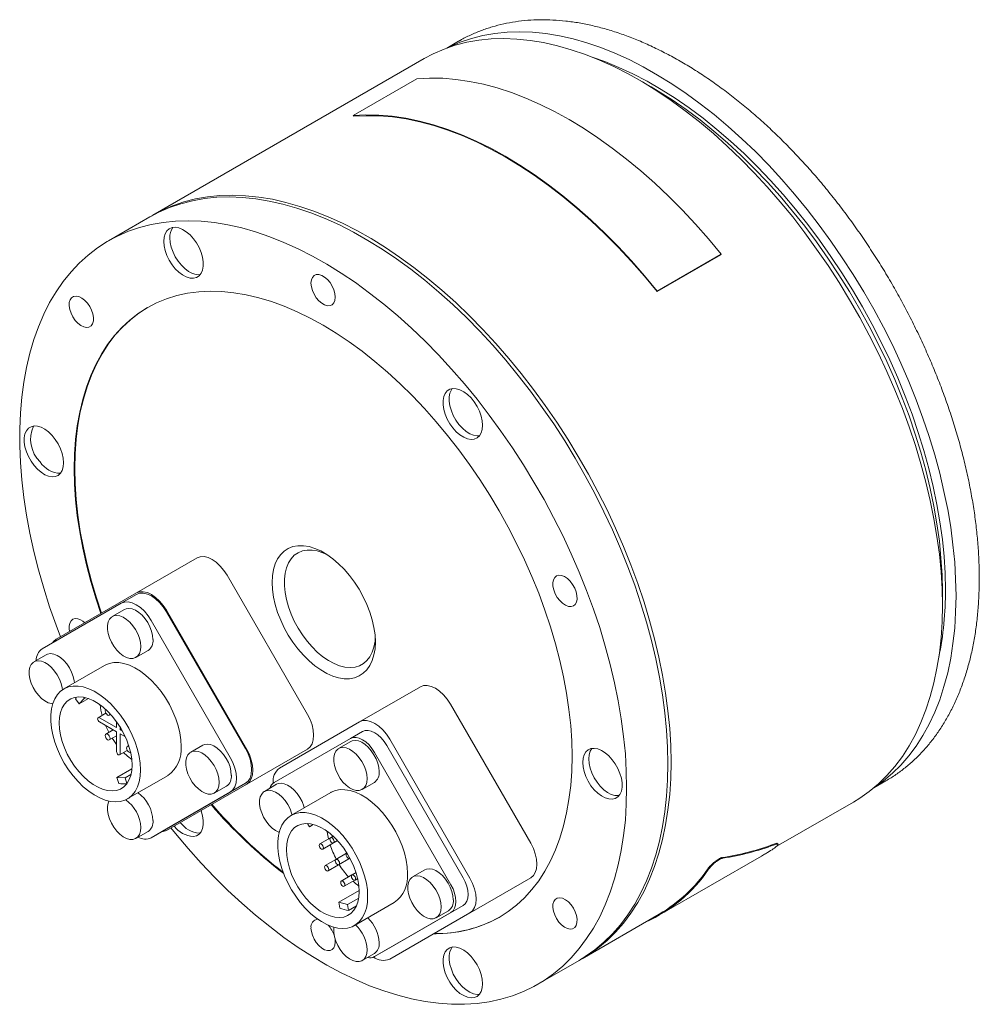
# Model space of a CAD drawing. Header units: millimetres. Extents: x 28 to 566, y 30 to 425.
# Tile 3 of 3: x 331 to 442, y 310 to 425. Entities that reach past the tile are written whole.
import ezdxf

# ---------------------------------------------------------------- set-up
doc = ezdxf.new("R2010")
doc.units = ezdxf.units.MM
doc.header["$LTSCALE"] = 1.5

msp = doc.modelspace()

# ---------------------------------------------------------------- linework, layer by layer
at = {"color": 7, "linetype": 'Continuous', "lineweight": 15}
for p, q in [((381.8, 422.42), (380.41, 421.62)), ((381.86, 422.46), (381.8, 422.42)), ((377.79, 420.4), (346.18, 402.15)), ((376.94, 418.05), (369.52, 413.77)), ((404.21, 417.1), (402.79, 417.92)), ((369.55, 413.68), (369.52, 413.77)), ((345.83, 401.95), (341.02, 399.17)), ((404.91, 393.27), (412.33, 397.55)), ((404.94, 393.32), (412.37, 397.6)), ((412.33, 397.55), (412.37, 397.6)), ((404.91, 393.27), (404.94, 393.32)), ((344.27, 358.15), (351.34, 362.23)), ((364.19, 344.01), (354.84, 360.21)), ((344.27, 358.15), (334.92, 352.75)), ((342.5, 356.95), (344.27, 357.97)), ((438.14, 356.68), (438.14, 358.32)), ((342.5, 356.95), (333.3, 351.64)), ((342.88, 356.22), (341.46, 355.41)), ((357.12, 339.93), (347.77, 356.13)), ((356.97, 340.02), (347.77, 355.95)), ((355.2, 339), (346, 354.93)), ((344.21, 350.64), (345.63, 351.46)), ((333.75, 350.95), (332.33, 350.13)), ((340.55, 349.71), (335.81, 346.97)), ((370.27, 343.14), (377.34, 347.22)), ((337.17, 345.83), (337.61, 345.23)), ((337.61, 345.23), (338.22, 345.88)), ((337.61, 345.23), (338.68, 345.85)), ((338.22, 345.88), (338.14, 345.99)), ((338.22, 345.88), (338.34, 345.95)), ((340.71, 344.14), (339.81, 343.62)), ((390.19, 329), (380.84, 345.2)), ((341.95, 342.46), (339.96, 343.61)), ((339.96, 343.12), (341.95, 341.97)), ((341.11, 343.91), (341.27, 344)), ((341.95, 343.16), (341.95, 342.46)), ((370.27, 343.14), (360.92, 337.74)), ((341.55, 342.2), (340.71, 341.72)), ((341.95, 341.97), (341.95, 339.68)), ((342.38, 342.22), (342.38, 342.52)), ((342.38, 342.22), (342.51, 342.3)), ((342.64, 342.06), (342.38, 342.22)), ((369.2, 341.2), (370.62, 342.01)), ((341.11, 341.03), (341.95, 341.51)), ((342.38, 341.73), (342.98, 341.38)), ((342.38, 339.43), (342.38, 341.73)), ((369.2, 341.2), (360.3, 336.06)), ((369.23, 340.84), (367.81, 340.02)), ((383.12, 324.92), (373.77, 341.12)), ((342.31, 339.29), (343.21, 339.81)), ((343.37, 340.37), (343.21, 340.28)), ((352.01, 340.41), (350.59, 339.59)), ((354.84, 334.57), (364.19, 339.97)), ((380.9, 324.16), (372, 339.58)), ((382.32, 324.98), (373.42, 340.4)), ((342, 336.65), (343.74, 337.65)), ((342, 336.65), (342.23, 335.97)), ((342.96, 336.62), (342, 336.65)), ((342.96, 336.62), (343.63, 337)), ((343.17, 335.97), (342.96, 336.62)), ((343.21, 334.15), (347.95, 336.89)), ((370.56, 335.26), (371.98, 336.08)), ((430.16, 335.45), (431.55, 336.25)), ((346, 329.64), (355.2, 334.96)), ((347.77, 330.66), (356.97, 335.98)), ((347.77, 330.49), (357.12, 335.89)), ((353.34, 334.83), (354.76, 335.65)), ((360.6, 335.86), (359.18, 335.04)), ((347.77, 330.49), (354.84, 334.57)), ((366.9, 334.9), (362.27, 332.23)), ((418.79, 328.6), (427.79, 333.79)), ((344.21, 329.56), (345.63, 330.37)), ((346, 329.64), (347.77, 330.66)), ((364.2, 331.29), (364.41, 330.92)), ((364.41, 330.92), (364.87, 331.19)), ((364.41, 330.92), (364.87, 331.19)), ((351.61, 330.17), (351.69, 330.18)), ((366.87, 329.63), (365.63, 328.91)), ((365.98, 328.31), (367.7, 329.3)), ((367.19, 329.81), (366.88, 329.63)), ((367.23, 329.03), (367.7, 329.3)), ((419.01, 328.88), (418.96, 328.97)), ((367.5, 327.1), (366.26, 326.39)), ((366.61, 325.78), (369.01, 327.17)), ((368.75, 327.83), (367.51, 327.11)), ((367.86, 326.5), (369.14, 327.24)), ((368.79, 327.85), (368.76, 327.83)), ((369.11, 327.22), (369.14, 327.25)), ((405.21, 320.64), (417.08, 327.5)), ((377.86, 325.89), (376.44, 325.08)), ((369.37, 325.3), (368.13, 324.58)), ((368.48, 323.98), (370.04, 324.87)), ((369.85, 325.57), (369.38, 325.3)), ((369.73, 324.7), (370.04, 324.87)), ((380.84, 319.56), (390.19, 324.96)), ((367.83, 322.12), (370.21, 323.5)), ((368.85, 321.85), (370.16, 322.6)), ((367.83, 322.12), (367.96, 321.45)), ((368.85, 321.85), (367.83, 322.12)), ((368.99, 321.17), (368.85, 321.85)), ((368.99, 321.17), (369.9, 321.7)), ((369.67, 319.41), (374.3, 322.08)), ((373.42, 316.61), (382.32, 321.75)), ((372, 315.79), (380.9, 320.93)), ((373.77, 315.48), (383.12, 320.88)), ((379.19, 320.31), (380.61, 321.13)), ((396.18, 315.54), (405.16, 320.73)), ((373.77, 315.48), (380.84, 319.56)), ((372, 315.79), (373.42, 316.61)), ((370.56, 315.33), (371.98, 316.15)), ((391.02, 312.56), (395.82, 315.34))]:
    msp.add_line(p, q, dxfattribs=at)
at = {"color": 7, "linetype": 'Continuous', "lineweight": 15, "flags": 128}
for points in [[(439.73, 357.81), (439.69, 359.75), (439.58, 361.73), (439.38, 363.75), (439.11, 365.8), (438.76, 367.88), (438.33, 369.98), (437.83, 372.1), (437.25, 374.23), (436.6, 376.37), (435.88, 378.52), (435.09, 380.66), (434.23, 382.8), (433.31, 384.93), (432.32, 387.04), (431.27, 389.13), (430.15, 391.2), (428.99, 393.24), (427.76, 395.25), (426.49, 397.21), (425.17, 399.14), (423.8, 401.01), (422.38, 402.84), (420.93, 404.61), (419.44, 406.33), (417.92, 407.97), (416.37, 409.56), (414.79, 411.07), (413.19, 412.51), (411.57, 413.87), (409.94, 415.15), (408.29, 416.35), (406.63, 417.47), (404.97, 418.49), (403.31, 419.43), (401.65, 420.28), (400, 421.03), (398.36, 421.68), (396.73, 422.24), (395.12, 422.7), (393.53, 423.06), (391.96, 423.32), (390.42, 423.47), (388.92, 423.53), (387.45, 423.49), (386.02, 423.34), (384.62, 423.09), (383.28, 422.75), (381.98, 422.3), (380.73, 421.76), (380.58, 421.68)], [(438.14, 356.68), (438.1, 358.63), (437.99, 360.63), (437.79, 362.66), (437.51, 364.72), (437.16, 366.8), (436.73, 368.92), (436.23, 371.05), (435.65, 373.19), (435, 375.34), (434.27, 377.5), (433.48, 379.65), (432.61, 381.8), (431.68, 383.94), (430.69, 386.06), (429.63, 388.17), (428.52, 390.25), (427.34, 392.3), (426.11, 394.31), (424.83, 396.29), (423.5, 398.22), (422.13, 400.11), (420.71, 401.95), (419.25, 403.73), (417.75, 405.45), (416.22, 407.1), (414.66, 408.69), (413.08, 410.21), (411.47, 411.66), (409.84, 413.03), (408.19, 414.32), (406.54, 415.52), (404.87, 416.64), (403.21, 417.68), (401.54, 418.62), (399.87, 419.47), (398.21, 420.22), (396.56, 420.88), (394.92, 421.44), (393.3, 421.9), (391.7, 422.26), (390.13, 422.52), (388.59, 422.68), (387.07, 422.74), (385.59, 422.69), (384.15, 422.55), (382.76, 422.3), (381.4, 421.95), (380.1, 421.5), (378.84, 420.95), (377.79, 420.4)], [(438.5, 358.52), (438.46, 360.44), (438.34, 362.39), (438.14, 364.39), (437.86, 366.42), (437.51, 368.47), (437.08, 370.55), (436.57, 372.64), (435.99, 374.75), (435.34, 376.86), (434.61, 378.98), (433.81, 381.09), (432.95, 383.2), (432.01, 385.3), (431.02, 387.38), (429.96, 389.44), (428.84, 391.47), (427.67, 393.47), (426.44, 395.44), (425.16, 397.36), (423.84, 399.24), (422.46, 401.07), (421.05, 402.85), (419.6, 404.56), (418.11, 406.22), (416.59, 407.81), (415.04, 409.34), (413.47, 410.78), (411.88, 412.16), (410.27, 413.45), (408.65, 414.66), (407.01, 415.79), (405.38, 416.82), (403.74, 417.77), (402.1, 418.62), (400.46, 419.38), (398.84, 420.05), (397.35, 420.58)], [(412.37, 397.6), (410.89, 399.39), (409.37, 401.12), (407.82, 402.78), (406.24, 404.37), (404.64, 405.89), (403.01, 407.33), (401.36, 408.7), (399.7, 409.98), (398.02, 411.18), (396.34, 412.29), (394.66, 413.31), (392.97, 414.23), (391.29, 415.07), (389.61, 415.8), (387.95, 416.44), (386.3, 416.98), (384.68, 417.41), (383.07, 417.75), (381.49, 417.98), (379.94, 418.11), (378.42, 418.13), (376.94, 418.05)], [(438.14, 358.32), (438.1, 360.23), (437.98, 362.19), (437.79, 364.19), (437.51, 366.21), (437.16, 368.27), (436.73, 370.34), (436.22, 372.44), (435.64, 374.54), (434.98, 376.66), (434.26, 378.77), (433.46, 380.89), (432.59, 383), (431.66, 385.1), (430.67, 387.18), (429.61, 389.23), (428.49, 391.27), (427.32, 393.27), (426.09, 395.23), (424.81, 397.16), (423.48, 399.04), (422.11, 400.87), (420.7, 402.64), (419.24, 404.36), (417.76, 406.02), (416.24, 407.61), (414.69, 409.13), (413.12, 410.58), (411.53, 411.95), (409.92, 413.25), (408.29, 414.46), (406.66, 415.58), (405.02, 416.62), (404.21, 417.1)], [(369.52, 413.77), (371, 413.85), (372.52, 413.82), (374.06, 413.69), (375.64, 413.46), (377.25, 413.13), (378.88, 412.69), (380.53, 412.15), (382.19, 411.52), (383.86, 410.78), (385.55, 409.95), (387.23, 409.02), (388.92, 408), (390.6, 406.89), (392.27, 405.7), (393.94, 404.41), (395.58, 403.05), (397.21, 401.6), (398.82, 400.08), (400.4, 398.49), (401.95, 396.83), (403.46, 395.1), (404.94, 393.32)], [(369.55, 413.68), (371.03, 413.75), (372.54, 413.73), (374.09, 413.6), (375.67, 413.37), (377.27, 413.04), (378.9, 412.6), (380.54, 412.07), (382.2, 411.43), (383.87, 410.7), (385.55, 409.87), (387.23, 408.94), (388.91, 407.92), (390.59, 406.82), (392.26, 405.62), (393.92, 404.34), (395.57, 402.98), (397.19, 401.54), (398.8, 400.02), (400.37, 398.43), (401.92, 396.77), (403.43, 395.05), (404.91, 393.27)], [(406.18, 338.23), (406.14, 340.18), (406.02, 342.18), (405.83, 344.2), (405.55, 346.27), (405.2, 348.35), (404.77, 350.47), (404.27, 352.6), (403.69, 354.74), (403.03, 356.89), (402.31, 359.05), (401.51, 361.2), (400.65, 363.35), (399.72, 365.49), (398.73, 367.61), (397.67, 369.72), (396.55, 371.8), (395.38, 373.84), (394.15, 375.86), (392.87, 377.84), (391.54, 379.77), (390.16, 381.66), (388.74, 383.49), (387.29, 385.27), (385.79, 387), (384.26, 388.65), (382.7, 390.24), (381.11, 391.76), (379.51, 393.21), (377.88, 394.58), (376.23, 395.87), (374.58, 397.07), (372.91, 398.19), (371.24, 399.23), (369.57, 400.17), (367.91, 401.02), (366.25, 401.77), (364.6, 402.43), (362.96, 402.99), (361.34, 403.45), (359.74, 403.81), (358.17, 404.07), (356.62, 404.23), (355.11, 404.29), (353.63, 404.24), (352.19, 404.1), (350.8, 403.85), (349.44, 403.5), (348.14, 403.05), (346.88, 402.5), (345.83, 401.95)], [(406.54, 338.44), (406.5, 340.39), (406.38, 342.38), (406.18, 344.41), (405.91, 346.47), (405.55, 348.56), (405.12, 350.67), (404.62, 352.8), (404.04, 354.94), (403.39, 357.09), (402.66, 359.25), (401.87, 361.41), (401, 363.55), (400.07, 365.69), (399.08, 367.82), (398.02, 369.92), (396.91, 372), (395.73, 374.05), (394.5, 376.06), (393.22, 378.04), (391.89, 379.98), (390.52, 381.86), (389.1, 383.7), (387.64, 385.48), (386.14, 387.2), (384.61, 388.86), (383.05, 390.45), (381.47, 391.97), (379.86, 393.41), (378.23, 394.78), (376.59, 396.07), (374.93, 397.28), (373.27, 398.4), (371.6, 399.43), (369.93, 400.37), (368.26, 401.22), (366.6, 401.97), (364.95, 402.63), (363.31, 403.19), (361.69, 403.65), (360.1, 404.01), (358.52, 404.27), (356.98, 404.43), (355.46, 404.49), (353.99, 404.45), (352.55, 404.3), (351.15, 404.05), (349.8, 403.7), (348.49, 403.26), (347.23, 402.71), (346.03, 402.06), (346.01, 402.05)], [(401.37, 335.46), (401.33, 337.41), (401.22, 339.4), (401.02, 341.43), (400.74, 343.49), (400.39, 345.58), (399.96, 347.69), (399.46, 349.82), (398.88, 351.96), (398.23, 354.11), (397.5, 356.27), (396.71, 358.43), (395.84, 360.57), (394.91, 362.71), (393.92, 364.84), (392.86, 366.94), (391.75, 369.02), (390.57, 371.07), (389.34, 373.08), (388.06, 375.06), (386.73, 377), (385.36, 378.88), (383.94, 380.72), (382.48, 382.5), (380.98, 384.22), (379.45, 385.88), (377.89, 387.47), (376.31, 388.99), (374.7, 390.43), (373.07, 391.8), (371.43, 393.09), (369.77, 394.3), (368.1, 395.42), (366.44, 396.45), (364.77, 397.39), (363.1, 398.24), (361.44, 398.99), (359.79, 399.65), (358.15, 400.21), (356.53, 400.67), (354.93, 401.03), (353.36, 401.3), (351.82, 401.45), (350.3, 401.51), (348.82, 401.47), (347.39, 401.32), (345.99, 401.07), (344.63, 400.72), (343.33, 400.28), (342.07, 399.73), (340.87, 399.08), (339.73, 398.34), (338.64, 397.5), (337.61, 396.57), (336.65, 395.55), (335.75, 394.44), (334.92, 393.25), (334.16, 391.97), (333.48, 390.61), (332.86, 389.17), (332.32, 387.66), (331.85, 386.08), (331.46, 384.43), (331.15, 382.72), (330.91, 380.95), (330.75, 379.12), (330.67, 377.24), (330.67, 375.31), (330.75, 373.34), (330.91, 371.32), (331.15, 369.28), (331.46, 367.2), (331.85, 365.1), (332.32, 362.98), (332.86, 360.84), (333.48, 358.7), (334.16, 356.54), (334.92, 354.39), (335.43, 353.04)], [(347.46, 399.11), (347.5, 398.58), (347.62, 398.03), (347.82, 397.47), (348.09, 396.91), (348.42, 396.39), (348.8, 395.92), (349.21, 395.52), (349.65, 395.2), (350.08, 394.97), (350.51, 394.84), (350.9, 394.82), (351.26, 394.91), (351.56, 395.1), (351.8, 395.39), (351.96, 395.76), (352.04, 396.21), (352.04, 396.72), (351.96, 397.26), (351.8, 397.82), (351.56, 398.38), (351.26, 398.92), (350.9, 399.42), (350.51, 399.86), (350.08, 400.22), (349.65, 400.5), (349.21, 400.68), (348.8, 400.75), (348.42, 400.72), (348.09, 400.58), (347.82, 400.34), (347.62, 400), (347.5, 399.59), (347.46, 399.11)], [(348.16, 399.52), (348.21, 398.99), (348.33, 398.44), (348.53, 397.87), (348.8, 397.32), (349.13, 396.8), (349.51, 396.33), (349.92, 395.93), (350.35, 395.61), (350.79, 395.38), (351.21, 395.25), (351.61, 395.23), (351.69, 395.24)], [(367.43, 392.61), (367.39, 393.03), (367.27, 393.46), (367.08, 393.9), (366.82, 394.31), (366.52, 394.67), (366.19, 394.95), (365.85, 395.15), (365.52, 395.24), (365.21, 395.24), (364.96, 395.12), (364.77, 394.91), (364.65, 394.61), (364.6, 394.24), (364.65, 393.83), (364.77, 393.39), (364.96, 392.96), (365.21, 392.55), (365.52, 392.19), (365.85, 391.91), (366.19, 391.71), (366.52, 391.61), (366.82, 391.62), (367.08, 391.73), (367.27, 391.95), (367.39, 392.24), (367.43, 392.61)], [(338.56, 391.92), (338.24, 392.25), (337.91, 392.51), (337.57, 392.67), (337.24, 392.73), (336.95, 392.69), (336.72, 392.54), (336.55, 392.3), (336.45, 391.98), (336.44, 391.59), (336.51, 391.17), (336.65, 390.73), (336.87, 390.3), (337.14, 389.9), (337.46, 389.57), (337.79, 389.31), (338.13, 389.15), (338.46, 389.08), (338.74, 389.13), (338.98, 389.28), (339.15, 389.52), (339.25, 389.84), (339.26, 390.23), (339.19, 390.65), (339.04, 391.09), (338.83, 391.52), (338.56, 391.92)], [(395.01, 339.13), (394.97, 340.91), (394.85, 342.72), (394.65, 344.57), (394.38, 346.46), (394.02, 348.37), (393.59, 350.3), (393.08, 352.24), (392.5, 354.19), (391.85, 356.15), (391.13, 358.11), (390.33, 360.06), (389.47, 362.01), (388.55, 363.93), (387.56, 365.83), (386.52, 367.71), (385.42, 369.55), (384.26, 371.35), (383.06, 373.11), (381.81, 374.83), (380.51, 376.49), (379.18, 378.1), (377.81, 379.64), (376.41, 381.12), (374.98, 382.53), (373.52, 383.87), (372.05, 385.13), (370.55, 386.31), (369.05, 387.41), (367.54, 388.42), (366.02, 389.35), (364.5, 390.18), (362.99, 390.91), (361.48, 391.55), (359.99, 392.09), (358.51, 392.54), (357.06, 392.88), (355.63, 393.12), (354.23, 393.26), (352.86, 393.29), (351.52, 393.23), (350.23, 393.06), (348.98, 392.79), (347.77, 392.42), (346.62, 391.95), (345.52, 391.37), (344.47, 390.71), (343.49, 389.94), (342.56, 389.09), (341.7, 388.14), (340.91, 387.1), (340.19, 385.98), (339.53, 384.77), (338.95, 383.49), (338.45, 382.13), (338.01, 380.7), (337.66, 379.2), (337.38, 377.63), (337.19, 376.01), (337.07, 374.33), (337.03, 372.6), (337.07, 370.83), (337.19, 369.01), (337.38, 367.16), (337.66, 365.28), (338.01, 363.37), (338.45, 361.44), (338.95, 359.49), (339.53, 357.54), (340.13, 355.75)], [(345.56, 391.4), (344.54, 390.75), (343.56, 389.98), (342.63, 389.13), (341.77, 388.18), (340.98, 387.14), (340.26, 386.02), (339.6, 384.81), (339.02, 383.53), (338.52, 382.17), (338.09, 380.74), (337.73, 379.24), (337.45, 377.68), (337.26, 376.05), (337.14, 374.37), (337.1, 372.64), (337.14, 370.87), (337.26, 369.05), (337.45, 367.2), (337.73, 365.32), (338.09, 363.41), (338.52, 361.48), (339.02, 359.54), (339.6, 357.58), (340.2, 355.8)], [(381.13, 381.97), (380.78, 381.88), (380.48, 381.69), (380.24, 381.4), (380.08, 381.03), (379.99, 380.58), (379.99, 380.08), (380.08, 379.53), (380.24, 378.97), (380.48, 378.41), (380.78, 377.87), (381.13, 377.37), (381.53, 376.93), (381.95, 376.57), (382.39, 376.29), (382.82, 376.12), (383.24, 376.04), (383.61, 376.08), (383.94, 376.22), (384.22, 376.46), (384.42, 376.79), (384.54, 377.2), (384.58, 377.68), (384.54, 378.21), (384.42, 378.76), (384.22, 379.33), (383.94, 379.88), (383.61, 380.4), (383.24, 380.87), (382.82, 381.27), (382.39, 381.59), (381.95, 381.82), (381.53, 381.95), (381.13, 381.97)], [(381.05, 381.96), (380.95, 381.81), (380.78, 381.44), (380.7, 380.99), (380.7, 380.48), (380.78, 379.94), (380.95, 379.38), (381.18, 378.82), (381.48, 378.28), (381.84, 377.78), (382.24, 377.34), (382.66, 376.98), (383.1, 376.7), (383.53, 376.52), (383.94, 376.45), (384.22, 376.46)], [(332.34, 373.01), (332.74, 372.57), (333.16, 372.21), (333.6, 371.93), (334.03, 371.75), (334.45, 371.68), (334.82, 371.71), (335.15, 371.85), (335.42, 372.09), (335.62, 372.43), (335.75, 372.84), (335.79, 373.32), (335.75, 373.84), (335.62, 374.4), (335.42, 374.96), (335.15, 375.52), (334.82, 376.04), (334.45, 376.51), (334.03, 376.91), (333.6, 377.23), (333.16, 377.46), (332.74, 377.59), (332.34, 377.61), (331.99, 377.52), (331.68, 377.33), (331.45, 377.04), (331.29, 376.67), (331.2, 376.22), (331.2, 375.71), (331.29, 375.17), (331.45, 374.61), (331.68, 374.05), (331.99, 373.51), (332.34, 373.01)], [(372.1, 352.44), (372.06, 351.66), (371.94, 350.93), (371.74, 350.27), (371.46, 349.69), (371.11, 349.2), (370.69, 348.79), (370.21, 348.48), (369.68, 348.27), (369.09, 348.16), (368.47, 348.16), (367.81, 348.26), (367.13, 348.47), (366.44, 348.78), (365.74, 349.18), (365.05, 349.68), (364.37, 350.25), (363.71, 350.91), (363.08, 351.63), (362.5, 352.41), (361.96, 353.24), (361.48, 354.1), (361.07, 354.99), (360.72, 355.89), (360.44, 356.79), (360.24, 357.68), (360.12, 358.55), (360.08, 359.38), (360.12, 360.16), (360.24, 360.88), (360.44, 361.54), (360.72, 362.12), (361.07, 362.62), (361.48, 363.03), (361.96, 363.34), (362.5, 363.55), (363.08, 363.65), (363.71, 363.66), (364.37, 363.55), (365.05, 363.35), (365.74, 363.04), (366.44, 362.64), (367.13, 362.14), (367.81, 361.56), (368.47, 360.91), (369.09, 360.18), (369.68, 359.4), (370.21, 358.58), (370.69, 357.71), (371.11, 356.82), (371.46, 355.92), (371.74, 355.02), (371.94, 354.13), (372.06, 353.27), (372.1, 352.44)], [(366.45, 362.62), (365.98, 362.84), (365.34, 363.04), (364.73, 363.15), (364.14, 363.15), (363.6, 363.05), (363.1, 362.84), (362.66, 362.54), (362.29, 362.14), (361.98, 361.66), (361.74, 361.09), (361.58, 360.45), (361.5, 359.75), (361.5, 358.99), (361.58, 358.2), (361.74, 357.38), (361.98, 356.54), (362.29, 355.7), (362.66, 354.86), (363.1, 354.05), (363.6, 353.27), (364.14, 352.54), (364.73, 351.87), (365.34, 351.26), (365.98, 350.73), (366.63, 350.29), (367.29, 349.94), (367.93, 349.68), (368.56, 349.52), (369.16, 349.47), (369.73, 349.52), (370.25, 349.67), (370.72, 349.93), (371.12, 350.28), (371.47, 350.72), (371.74, 351.25), (371.94, 351.85), (372.06, 352.53), (372.09, 352.87)], [(351.34, 362.23), (351.71, 362.37), (352.14, 362.38), (352.61, 362.28), (353.09, 362.06), (353.57, 361.72), (354.04, 361.29), (354.46, 360.78), (354.84, 360.21)], [(394.89, 356.56), (395.17, 356.64), (395.38, 356.82), (395.53, 357.09), (395.6, 357.44), (395.58, 357.84), (395.49, 358.27), (395.32, 358.71), (395.08, 359.13), (394.79, 359.51), (394.47, 359.82), (394.13, 360.05), (393.79, 360.18), (393.48, 360.21), (393.21, 360.13), (392.99, 359.95), (392.85, 359.68), (392.78, 359.33), (392.79, 358.93), (392.89, 358.5), (393.06, 358.06), (393.29, 357.64), (393.58, 357.26), (393.9, 356.95), (394.24, 356.72), (394.58, 356.59), (394.89, 356.56)], [(347.77, 356.13), (347.39, 356.7), (346.97, 357.21), (346.5, 357.64), (346.02, 357.97), (345.54, 358.2), (345.07, 358.3), (344.64, 358.29), (344.27, 358.15)], [(344.27, 357.97), (344.64, 358.11), (345.07, 358.13), (345.54, 358.02), (346.02, 357.8), (346.5, 357.47), (346.97, 357.04), (347.39, 356.52), (347.77, 355.95)], [(346, 354.93), (345.63, 355.5), (345.2, 356.02), (344.73, 356.45), (344.25, 356.78), (343.77, 357), (343.3, 357.11), (342.88, 357.09), (342.5, 356.95)], [(430.29, 335.56), (431.27, 336.26), (432.32, 337.14), (433.31, 338.11), (434.23, 339.17), (435.09, 340.31), (435.88, 341.55), (436.6, 342.86), (437.25, 344.25), (437.83, 345.72), (438.33, 347.26), (438.76, 348.86), (439.11, 350.54), (439.38, 352.27), (439.58, 354.06), (439.69, 355.91), (439.73, 357.81)], [(346.19, 352.72), (346.15, 353.19), (346.04, 353.7), (345.85, 354.2), (345.59, 354.7), (345.28, 355.15), (344.93, 355.56), (344.54, 355.89), (344.15, 356.14), (343.76, 356.3), (343.39, 356.35), (343.06, 356.3), (342.88, 356.22)], [(427.79, 333.79), (428.52, 334.24), (429.63, 335.03), (430.69, 335.91), (431.68, 336.89), (432.61, 337.95), (433.48, 339.1), (434.27, 340.34), (435, 341.66), (435.65, 343.06), (436.23, 344.53), (436.73, 346.08), (437.16, 347.7), (437.51, 349.38), (437.79, 351.12), (437.99, 352.92), (438.1, 354.78), (438.14, 356.68)], [(337.14, 355.17), (336.87, 355.09), (336.65, 354.91), (336.51, 354.64), (336.44, 354.29), (336.45, 353.89), (336.5, 353.66)], [(344.78, 351.9), (344.74, 352.38), (344.62, 352.88), (344.43, 353.39), (344.18, 353.88), (343.86, 354.34), (343.51, 354.74), (343.13, 355.07), (342.74, 355.32), (342.35, 355.48), (341.98, 355.54), (341.65, 355.49), (341.36, 355.34), (341.14, 355.1), (340.98, 354.77), (340.9, 354.37), (340.9, 353.91), (340.98, 353.42), (341.14, 352.92), (341.36, 352.41), (341.65, 351.94), (341.98, 351.5), (342.35, 351.13), (342.74, 350.84), (343.13, 350.64), (343.51, 350.53), (343.86, 350.53), (344.18, 350.62), (344.43, 350.82), (344.62, 351.11), (344.74, 351.47), (344.78, 351.9)], [(334.92, 352.75), (334.61, 352.49), (334.49, 352.33)], [(337.05, 347.69), (337.02, 347.92), (336.91, 348.42), (336.72, 348.93), (336.46, 349.42), (336.15, 349.88), (335.8, 350.28), (335.41, 350.62), (335.02, 350.87), (334.63, 351.02), (334.26, 351.08), (333.93, 351.03), (333.75, 350.95)], [(335.64, 346.86), (335.61, 347.1), (335.49, 347.61), (335.3, 348.11), (335.05, 348.61), (334.73, 349.06), (334.38, 349.47), (334, 349.8), (333.61, 350.05), (333.22, 350.21), (332.85, 350.26), (332.52, 350.22), (332.23, 350.07), (332.01, 349.82), (331.85, 349.5), (331.77, 349.1), (331.77, 348.64), (331.85, 348.15), (332.01, 347.64), (332.23, 347.14), (332.52, 346.66), (332.85, 346.23), (333.22, 345.86), (333.61, 345.57), (334, 345.36), (334.38, 345.26), (334.52, 345.24)], [(349.48, 340.28), (349.44, 341.04), (349.32, 341.84), (349.13, 342.66), (348.86, 343.5), (348.52, 344.32), (348.12, 345.14), (347.65, 345.92), (347.14, 346.67), (346.58, 347.36), (345.99, 347.99), (345.37, 348.55), (344.73, 349.04), (344.09, 349.43), (343.45, 349.73), (342.82, 349.94), (342.21, 350.04), (341.63, 350.04), (341.1, 349.94), (340.61, 349.74), (340.55, 349.71)], [(344.75, 337.54), (344.71, 338.31), (344.59, 339.11), (344.39, 339.93), (344.12, 340.76), (343.78, 341.59), (343.38, 342.4), (342.92, 343.19), (342.4, 343.93), (341.84, 344.63), (341.25, 345.26), (340.63, 345.82), (340, 346.3), (339.35, 346.7), (338.71, 347), (338.08, 347.2), (337.47, 347.31), (336.9, 347.31), (336.36, 347.21), (335.87, 347), (335.44, 346.7), (335.06, 346.31), (334.76, 345.83), (334.53, 345.27), (334.37, 344.64), (334.29, 343.95), (334.29, 343.21), (334.37, 342.42), (334.53, 341.61), (334.76, 340.78), (335.06, 339.95), (335.44, 339.13), (335.87, 338.33), (336.36, 337.56), (336.9, 336.84), (337.47, 336.18), (338.08, 335.58), (338.71, 335.06), (339.35, 334.62), (340, 334.27), (340.63, 334.01), (341.25, 333.86), (341.84, 333.81), (342.4, 333.86), (342.92, 334.01), (343.38, 334.26), (343.78, 334.61), (344.12, 335.04), (344.39, 335.56), (344.59, 336.16), (344.71, 336.82), (344.75, 337.54)], [(377.34, 347.22), (377.71, 347.36), (378.14, 347.38), (378.61, 347.27), (379.09, 347.05), (379.57, 346.71), (380.04, 346.28), (380.46, 345.77), (380.84, 345.2)], [(343.76, 338.11), (343.72, 338.8), (343.6, 339.53), (343.4, 340.27), (343.14, 341.02), (342.8, 341.76), (342.41, 342.47), (341.96, 343.15), (341.46, 343.79), (340.93, 344.36), (340.38, 344.86), (339.8, 345.28), (339.22, 345.62), (338.65, 345.86), (338.09, 346), (337.56, 346.04), (337.07, 345.98), (336.62, 345.82), (336.22, 345.55), (335.89, 345.2), (335.62, 344.76), (335.43, 344.24), (335.31, 343.66), (335.27, 343.01), (335.31, 342.32), (335.43, 341.6), (335.62, 340.86), (335.89, 340.11), (336.22, 339.37), (336.62, 338.65), (337.07, 337.97), (337.56, 337.34), (338.09, 336.77), (338.65, 336.26), (339.22, 335.84), (339.8, 335.51), (340.38, 335.27), (340.93, 335.13), (341.46, 335.09), (341.96, 335.15), (342.41, 335.31), (342.8, 335.57), (343.14, 335.92), (343.4, 336.36), (343.6, 336.88), (343.72, 337.47), (343.76, 338.11)], [(337.3, 346.02), (337.24, 345.93), (337.17, 345.83)], [(340.69, 344.59), (340.65, 344.53), (340.63, 344.42), (340.65, 344.28), (340.71, 344.14), (340.81, 344.02), (340.91, 343.93), (341.02, 343.89), (341.11, 343.91), (341.18, 343.98), (341.2, 344.09)], [(339.96, 343.61), (339.88, 343.64), (339.81, 343.62), (339.77, 343.57), (339.75, 343.49), (339.77, 343.38), (339.81, 343.28), (339.88, 343.18), (339.96, 343.12)], [(364.19, 344.01), (364.5, 343.4), (364.73, 342.78), (364.87, 342.16), (364.91, 341.57), (364.87, 341.04), (364.73, 340.59), (364.5, 340.23), (364.19, 339.97)], [(373.77, 341.12), (373.39, 341.69), (372.97, 342.2), (372.5, 342.63), (372.02, 342.96), (371.54, 343.19), (371.07, 343.29), (370.64, 343.28), (370.27, 343.14)], [(340.68, 342.7), (340.82, 342.4), (341.06, 341.92)], [(370.62, 342.01), (370.92, 342.12), (371.26, 342.14), (371.63, 342.05), (372.02, 341.87), (372.4, 341.61), (372.78, 341.26), (373.12, 340.85), (373.42, 340.4)], [(341.2, 341.21), (341.18, 341.35), (341.11, 341.49), (341.02, 341.61), (340.91, 341.7), (340.81, 341.74), (340.71, 341.72), (340.65, 341.65), (340.63, 341.54), (340.65, 341.4), (340.71, 341.26), (340.81, 341.13), (340.91, 341.05), (341.02, 341.01), (341.11, 341.03), (341.18, 341.1), (341.2, 341.21)], [(341.46, 341.22), (341.64, 340.95), (341.95, 340.51)], [(372, 339.58), (371.7, 340.04), (371.36, 340.45), (370.99, 340.79), (370.6, 341.06), (370.22, 341.24), (369.85, 341.32), (369.5, 341.31), (369.2, 341.2)], [(372.55, 337.34), (372.51, 337.81), (372.39, 338.31), (372.2, 338.82), (371.94, 339.31), (371.63, 339.77), (371.28, 340.17), (370.9, 340.51), (370.51, 340.76), (370.12, 340.91), (369.75, 340.97), (369.41, 340.92), (369.23, 340.84)], [(341.95, 339.68), (341.97, 339.57), (342.01, 339.47), (342.08, 339.37), (342.16, 339.31), (342.25, 339.28), (342.31, 339.29), (342.36, 339.35), (342.38, 339.43)], [(342.77, 339.56), (343.22, 339.14), (343.72, 338.74)], [(343.41, 340.26), (343.31, 340.29), (343.21, 340.28), (343.15, 340.2), (343.13, 340.09), (343.15, 339.95), (343.21, 339.81), (343.31, 339.69), (343.41, 339.6), (343.52, 339.56), (343.59, 339.57)], [(353.91, 336.09), (353.87, 336.56), (353.75, 337.07), (353.56, 337.57), (353.31, 338.07), (352.99, 338.52), (352.64, 338.93), (352.26, 339.26), (351.87, 339.51), (351.48, 339.67), (351.11, 339.72), (350.78, 339.67), (350.49, 339.53), (350.27, 339.28), (350.11, 338.95), (350.03, 338.56), (350.03, 338.1), (350.11, 337.61), (350.27, 337.1), (350.49, 336.6), (350.78, 336.12), (351.11, 335.69), (351.48, 335.32), (351.87, 335.03), (352.26, 334.82), (352.64, 334.72), (352.99, 334.71), (353.31, 334.81), (353.56, 335.01), (353.75, 335.29), (353.87, 335.66), (353.91, 336.09)], [(355.32, 336.9), (355.28, 337.38), (355.17, 337.88), (354.98, 338.39), (354.72, 338.88), (354.41, 339.34), (354.06, 339.74), (353.67, 340.08), (353.28, 340.33), (352.89, 340.48), (352.52, 340.54), (352.19, 340.49), (352.01, 340.41)], [(356.97, 340.02), (357.28, 339.41), (357.5, 338.78), (357.65, 338.16), (357.69, 337.58), (357.65, 337.05), (357.5, 336.59), (357.28, 336.23), (356.97, 335.98)], [(357.12, 335.89), (357.43, 336.15), (357.65, 336.51), (357.8, 336.96), (357.84, 337.49), (357.8, 338.08), (357.65, 338.69), (357.43, 339.32), (357.12, 339.93)], [(371.13, 336.52), (371.09, 336.99), (370.98, 337.5), (370.79, 338), (370.53, 338.5), (370.22, 338.95), (369.86, 339.36), (369.48, 339.69), (369.09, 339.94), (368.7, 340.1), (368.33, 340.15), (368, 340.1), (367.71, 339.96), (367.49, 339.71), (367.33, 339.39), (367.25, 338.99), (367.25, 338.53), (367.33, 338.04), (367.49, 337.53), (367.71, 337.03), (368, 336.55), (368.33, 336.12), (368.7, 335.75), (369.09, 335.46), (369.48, 335.25), (369.86, 335.15), (370.22, 335.14), (370.53, 335.24), (370.79, 335.44), (370.98, 335.72), (371.09, 336.09), (371.13, 336.52)], [(399.69, 338.72), (399.3, 339.16), (398.87, 339.53), (398.44, 339.8), (398, 339.98), (397.59, 340.05), (397.21, 340.02), (396.88, 339.88), (396.61, 339.64), (396.41, 339.31), (396.29, 338.89), (396.25, 338.42), (396.29, 337.89), (396.41, 337.34), (396.61, 336.77), (396.88, 336.22), (397.21, 335.7), (397.59, 335.23), (398, 334.82), (398.44, 334.5), (398.87, 334.27), (399.3, 334.15), (399.69, 334.13), (400.05, 334.22), (400.35, 334.41), (400.59, 334.69), (400.75, 335.07), (400.83, 335.52), (400.83, 336.02), (400.75, 336.56), (400.59, 337.13), (400.35, 337.69), (400.05, 338.23), (399.69, 338.72)], [(397.31, 340.04), (397.12, 339.72), (397, 339.3), (396.95, 338.82), (397, 338.3), (397.12, 337.74), (397.32, 337.18), (397.59, 336.63), (397.92, 336.11), (398.3, 335.64), (398.71, 335.23), (399.14, 334.91), (399.58, 334.68), (400, 334.56), (400.4, 334.54), (400.48, 334.55)], [(355.2, 334.96), (355.51, 335.21), (355.74, 335.57), (355.88, 336.03), (355.93, 336.56), (355.88, 337.14), (355.74, 337.76), (355.51, 338.39), (355.2, 339)], [(378.89, 318.44), (379.18, 318.44), (380.51, 318.51), (381.81, 318.67), (383.06, 318.95), (384.26, 319.32), (385.42, 319.79), (386.52, 320.36), (387.56, 321.03), (388.55, 321.79), (389.47, 322.65), (390.33, 323.6), (391.13, 324.63), (391.85, 325.76), (392.5, 326.96), (393.08, 328.24), (393.59, 329.6), (394.02, 331.04), (394.38, 332.54), (394.65, 334.1), (394.85, 335.72), (394.97, 337.4), (395.01, 339.13)], [(396, 315.44), (396.91, 315.99), (398.02, 316.78), (399.08, 317.66), (400.07, 318.64), (401, 319.7), (401.87, 320.86), (402.66, 322.09), (403.39, 323.41), (404.04, 324.81), (404.62, 326.29), (405.12, 327.83), (405.55, 329.45), (405.91, 331.13), (406.18, 332.87), (406.38, 334.68), (406.5, 336.53), (406.54, 338.44)], [(395.82, 315.34), (396.55, 315.79), (397.67, 316.58), (398.73, 317.46), (399.72, 318.44), (400.65, 319.5), (401.51, 320.65), (402.31, 321.89), (403.03, 323.21), (403.69, 324.61), (404.27, 326.08), (404.77, 327.63), (405.2, 329.25), (405.55, 330.93), (405.83, 332.67), (406.02, 334.47), (406.14, 336.33), (406.18, 338.23)], [(348.28, 330.79), (348.82, 330.12), (350.3, 328.37), (351.82, 326.68), (353.36, 325.05), (354.93, 323.5), (356.53, 322.01), (358.15, 320.61), (359.79, 319.28), (361.44, 318.03), (363.1, 316.86), (364.77, 315.79), (366.44, 314.8), (368.1, 313.91), (369.77, 313.11), (371.43, 312.4), (373.07, 311.79), (374.7, 311.28), (376.31, 310.87), (377.89, 310.56), (379.45, 310.35), (380.98, 310.24), (382.48, 310.23), (383.94, 310.33), (385.36, 310.52), (386.73, 310.82), (388.06, 311.22), (389.34, 311.72), (390.57, 312.32), (391.75, 313.01), (392.86, 313.8), (393.92, 314.68), (394.91, 315.66), (395.84, 316.72), (396.71, 317.88), (397.5, 319.11), (398.23, 320.43), (398.88, 321.83), (399.46, 323.31), (399.96, 324.85), (400.39, 326.47), (400.74, 328.15), (401.02, 329.89), (401.22, 331.7), (401.33, 333.55), (401.37, 335.46)], [(362.4, 332.3), (362.35, 332.51), (362.16, 333.02), (361.9, 333.51), (361.59, 333.97), (361.23, 334.37), (360.85, 334.71), (360.46, 334.96), (360.07, 335.11), (359.7, 335.17), (359.37, 335.12), (359.08, 334.97), (358.86, 334.73), (358.7, 334.4), (358.62, 334), (358.62, 333.55), (358.7, 333.06), (358.86, 332.55), (359.08, 332.05), (359.37, 331.57), (359.7, 331.14), (360.07, 330.77), (360.46, 330.47), (360.85, 330.27), (360.9, 330.25)], [(363.82, 333.12), (363.76, 333.33), (363.57, 333.84), (363.31, 334.33), (363, 334.79), (362.65, 335.19), (362.27, 335.52), (361.88, 335.77), (361.49, 335.93), (361.12, 335.99), (360.78, 335.94), (360.6, 335.86)], [(375.84, 325.47), (375.8, 326.24), (375.68, 327.04), (375.48, 327.86), (375.21, 328.69), (374.87, 329.52), (374.47, 330.33), (374.01, 331.12), (373.49, 331.86), (372.94, 332.56), (372.34, 333.19), (371.72, 333.75), (371.09, 334.23), (370.44, 334.63), (369.8, 334.93), (369.17, 335.13), (368.56, 335.23), (367.99, 335.24), (367.45, 335.14), (366.96, 334.93), (366.9, 334.9)], [(341.07, 333.9), (340.98, 333.68), (340.9, 333.28), (340.9, 332.83), (340.98, 332.34), (341.14, 331.83), (341.36, 331.33), (341.65, 330.85), (341.98, 330.42), (342.35, 330.05), (342.74, 329.75), (343.13, 329.55), (343.51, 329.44), (343.86, 329.44), (344.18, 329.54), (344.43, 329.73), (344.62, 330.02), (344.74, 330.39), (344.78, 330.82), (344.78, 330.82)], [(350.9, 329.77), (351.26, 329.85), (351.56, 330.04), (351.8, 330.33), (351.96, 330.71), (352.04, 331.15), (352.04, 331.66), (351.96, 332.2), (351.8, 332.76), (351.78, 332.81)], [(371.2, 322.8), (371.17, 323.56), (371.05, 324.36), (370.85, 325.19), (370.58, 326.02), (370.24, 326.84), (369.84, 327.66), (369.38, 328.44), (368.86, 329.19), (368.3, 329.88), (367.71, 330.51), (367.09, 331.08), (366.46, 331.56), (365.81, 331.95), (365.17, 332.25), (364.54, 332.46), (363.93, 332.56), (363.36, 332.56), (362.82, 332.46), (362.33, 332.26), (361.9, 331.96), (361.52, 331.57), (361.22, 331.09), (360.99, 330.53), (360.83, 329.9), (360.75, 329.21), (360.75, 328.46), (360.83, 327.68), (360.99, 326.87), (361.22, 326.04), (361.52, 325.21), (361.9, 324.38), (362.33, 323.58), (362.82, 322.82), (363.36, 322.1), (363.93, 321.43), (364.54, 320.83), (365.17, 320.31), (365.81, 319.87), (366.46, 319.52), (367.09, 319.27), (367.71, 319.12), (368.3, 319.06), (368.86, 319.11), (369.38, 319.27), (369.84, 319.52), (370.24, 319.86), (370.58, 320.3), (370.85, 320.82), (371.05, 321.42), (371.17, 322.08), (371.2, 322.8)], [(347.19, 330.33), (347.39, 330.35), (347.77, 330.49)], [(370.21, 323.37), (370.18, 324.06), (370.06, 324.78), (369.86, 325.52), (369.6, 326.27), (369.26, 327.01), (368.87, 327.73), (368.42, 328.41), (367.92, 329.04), (367.39, 329.62), (366.84, 330.12), (366.26, 330.54), (365.68, 330.87), (365.11, 331.11), (364.55, 331.26), (364.02, 331.3), (363.53, 331.23), (363.08, 331.07), (362.68, 330.81), (362.35, 330.46), (362.08, 330.02), (361.89, 329.5), (361.77, 328.91), (361.73, 328.27), (361.77, 327.58), (361.89, 326.86), (362.08, 326.11), (362.35, 325.37), (362.68, 324.63), (363.08, 323.91), (363.53, 323.23), (364.02, 322.6), (364.55, 322.02), (365.11, 321.52), (365.68, 321.1), (366.26, 320.76), (366.84, 320.52), (367.39, 320.38), (367.92, 320.34), (368.42, 320.4), (368.87, 320.57), (369.26, 320.83), (369.6, 321.18), (369.86, 321.62), (370.06, 322.14), (370.18, 322.73), (370.21, 323.37)], [(366.5, 330.38), (366.53, 330.11), (366.64, 329.5)], [(367.3, 329.19), (367.28, 329.31), (367.23, 329.43), (367.15, 329.54), (367.06, 329.62), (366.96, 329.65), (366.88, 329.63), (366.83, 329.57), (366.81, 329.47), (366.83, 329.35), (366.88, 329.23), (366.96, 329.12), (367.06, 329.05), (367.15, 329.01), (367.23, 329.03), (367.28, 329.09), (367.3, 329.19)], [(366.05, 328.47), (366.03, 328.59), (365.98, 328.71), (365.9, 328.82), (365.81, 328.9), (365.71, 328.93), (365.63, 328.91), (365.58, 328.85), (365.56, 328.75), (365.58, 328.63), (365.63, 328.51), (365.71, 328.4), (365.81, 328.32), (365.9, 328.29), (365.98, 328.31), (366.03, 328.37), (366.05, 328.47)], [(390.19, 329), (390.5, 328.39), (390.73, 327.77), (390.87, 327.15), (390.91, 326.56), (390.87, 326.03), (390.73, 325.58), (390.5, 325.22), (390.19, 324.96)], [(367.93, 326.66), (367.91, 326.78), (367.86, 326.91), (367.78, 327.01), (367.68, 327.09), (367.59, 327.12), (367.51, 327.11), (367.45, 327.05), (367.43, 326.95), (367.45, 326.83), (367.51, 326.7), (367.59, 326.6), (367.68, 326.52), (367.78, 326.49), (367.86, 326.5), (367.91, 326.56), (367.93, 326.66)], [(368.8, 327.84), (368.76, 327.83), (368.7, 327.77), (368.68, 327.67), (368.7, 327.55), (368.76, 327.43), (368.84, 327.32), (368.93, 327.24), (369.03, 327.21), (369.11, 327.22), (369.14, 327.25)], [(369.01, 327.17), (369.01, 327.17), (369.02, 327.17)], [(366.68, 325.94), (366.66, 326.06), (366.61, 326.18), (366.53, 326.29), (366.43, 326.37), (366.34, 326.4), (366.26, 326.39), (366.2, 326.32), (366.18, 326.23), (366.2, 326.11), (366.26, 325.98), (366.34, 325.87), (366.43, 325.8), (366.53, 325.76), (366.61, 325.78), (366.66, 325.84), (366.68, 325.94)], [(381.18, 322.39), (381.14, 322.86), (381.02, 323.36), (380.83, 323.87), (380.57, 324.36), (380.26, 324.82), (379.91, 325.23), (379.53, 325.56), (379.14, 325.81), (378.75, 325.97), (378.38, 326.02), (378.04, 325.97), (377.86, 325.89)], [(369.8, 324.86), (369.78, 324.98), (369.73, 325.1), (369.65, 325.21), (369.56, 325.29), (369.46, 325.32), (369.38, 325.3), (369.33, 325.24), (369.31, 325.14), (369.33, 325.02), (369.38, 324.9), (369.46, 324.79), (369.56, 324.72), (369.65, 324.68), (369.73, 324.7), (369.78, 324.76), (369.8, 324.86)], [(379.76, 321.57), (379.72, 322.05), (379.61, 322.55), (379.42, 323.06), (379.16, 323.55), (378.85, 324.01), (378.49, 324.41), (378.11, 324.74), (377.72, 324.99), (377.33, 325.15), (376.96, 325.2), (376.63, 325.16), (376.34, 325.01), (376.12, 324.77), (375.96, 324.44), (375.88, 324.04), (375.88, 323.58), (375.96, 323.09), (376.12, 322.59), (376.34, 322.08), (376.63, 321.61), (376.96, 321.17), (377.33, 320.8), (377.72, 320.51), (378.11, 320.3), (378.49, 320.2), (378.85, 320.19), (379.16, 320.29), (379.42, 320.49), (379.61, 320.78), (379.72, 321.14), (379.76, 321.57)], [(382.32, 324.98), (382.56, 324.49), (382.75, 323.99), (382.86, 323.5), (382.9, 323.03), (382.86, 322.6), (382.75, 322.24), (382.56, 321.95), (382.32, 321.75)], [(383.12, 320.88), (383.43, 321.14), (383.65, 321.5), (383.8, 321.95), (383.84, 322.48), (383.8, 323.07), (383.65, 323.69), (383.43, 324.31), (383.12, 324.92)], [(368.55, 324.14), (368.53, 324.26), (368.48, 324.38), (368.4, 324.49), (368.31, 324.57), (368.21, 324.6), (368.13, 324.58), (368.08, 324.52), (368.06, 324.42), (368.08, 324.3), (368.13, 324.18), (368.21, 324.07), (368.31, 323.99), (368.4, 323.96), (368.48, 323.98), (368.53, 324.04), (368.55, 324.14)], [(380.9, 320.93), (381.15, 321.13), (381.33, 321.42), (381.45, 321.79), (381.48, 322.21), (381.45, 322.68), (381.33, 323.17), (381.15, 323.67), (380.9, 324.16)], [(393.48, 319.82), (393.79, 319.48), (394.13, 319.23), (394.47, 319.06), (394.79, 319), (395.08, 319.04), (395.32, 319.19), (395.49, 319.43), (395.58, 319.76), (395.6, 320.14), (395.53, 320.57), (395.38, 321.01), (395.17, 321.44), (394.89, 321.83), (394.58, 322.17), (394.24, 322.42), (393.9, 322.59), (393.58, 322.65), (393.29, 322.61), (393.06, 322.46), (392.89, 322.22), (392.79, 321.89), (392.78, 321.51), (392.85, 321.08), (392.99, 320.64), (393.21, 320.21), (393.48, 319.82)], [(364.6, 319.12), (364.65, 318.71), (364.77, 318.27), (364.96, 317.83), (365.21, 317.43), (365.52, 317.07), (365.85, 316.78), (366.19, 316.59), (366.52, 316.49), (366.82, 316.5), (367.08, 316.61), (367.27, 316.82), (367.39, 317.12), (367.43, 317.49), (367.4, 317.88)], [(367.28, 319.21), (367.25, 319.05), (367.25, 318.6), (367.33, 318.11), (367.49, 317.6), (367.71, 317.1), (368, 316.62), (368.33, 316.19), (368.7, 315.82), (369.09, 315.53), (369.48, 315.32), (369.86, 315.22), (370.22, 315.21), (370.53, 315.31), (370.79, 315.51), (370.98, 315.79), (371.09, 316.16), (371.13, 316.59), (371.13, 316.59)], [(384.58, 312.62), (384.54, 313.15), (384.42, 313.7), (384.22, 314.27), (383.94, 314.82), (383.61, 315.34), (383.24, 315.81), (382.82, 316.22), (382.39, 316.54), (381.95, 316.77), (381.53, 316.89), (381.13, 316.91), (380.78, 316.82), (380.48, 316.63), (380.24, 316.34), (380.08, 315.97), (379.99, 315.52), (379.99, 315.02), (380.08, 314.47), (380.24, 313.91), (380.48, 313.35), (380.78, 312.81), (381.13, 312.31), (381.53, 311.88), (381.95, 311.51), (382.39, 311.24), (382.82, 311.06), (383.24, 310.98), (383.61, 311.02), (383.94, 311.16), (384.22, 311.4), (384.42, 311.73), (384.54, 312.14), (384.58, 312.62)], [(381.05, 316.9), (380.95, 316.75), (380.78, 316.38), (380.7, 315.93), (380.7, 315.43), (380.78, 314.88), (380.95, 314.32), (381.18, 313.76), (381.48, 313.22), (381.84, 312.72), (382.24, 312.28), (382.66, 311.92), (383.1, 311.64), (383.53, 311.47), (383.94, 311.39), (384.22, 311.41)]]:
    msp.add_lwpolyline(points, dxfattribs=at)
at = {"color": 7, "linetype": 'Continuous', "lineweight": 15}
for centre, radius, start, end in [((350.08, 399.61), 1.92, 144.3136, 182.8375), ((335.66, 376.08), 3.72, 155.9053, 225.5213), ((335.45, 374.94), 2.84, 212.4432, 269.6894), ((400.41, 358.29), 38.09, 348.4111, 0.3491), ((337.09, 353.56), 1.61, 43.8592, 88.3006), ((344.83, 352.58), 1.38, 305.5137, 5.7985), ((334.26, 350.27), 1.68, 125.0137, 179.4817), ((347.81, 345.95), 7.82, 186.0992, 195.2923), ((345.72, 339.94), 3.77, 306.1456, 5.1666), ((362.12, 336.22), 1.94, 128.387, 186.9113), ((371.18, 337.2), 1.38, 305.5138, 5.7984), ((353.96, 336.77), 1.38, 305.5137, 5.7985), ((342.81, 338.67), 2.77, 257.7438, 276.6678), ((360.91, 335.09), 1.15, 122.2352, 163.9499), ((340.51, 330.61), 4.27, 2.7776, 53.8857), ((341.93, 331.43), 4.27, 2.7847, 53.7479), ((395.98, 370.26), 56.58, 220.5296, 232.3509), ((396.11, 370.36), 56.66, 220.534, 232.1847), ((344.83, 331.49), 1.38, 305.5139, 5.7983), ((351.1, 332.75), 2.99, 215.4926, 266.1488), ((351.81, 333.16), 2.99, 215.4926, 266.1488), ((345.29, 331.16), 1.68, 240.5096, 294.997), ((376.19, 331.77), 9.81, 197.5977, 208.2031), ((376.26, 331.72), 9.86, 211.8173, 222.3772), ((396.41, 335.81), 17.53, 294.1387, 325.823), ((396.25, 335.98), 17.66, 300.3046, 325.7605), ((372.08, 325.13), 3.77, 306.1456, 5.1666), ((374.56, 330.03), 7.45, 227.2104, 234.0499), ((379.81, 322.25), 1.38, 305.5136, 5.7984), ((369.42, 324.82), 3.68, 246.7082, 263.3003), ((365.46, 319.27), 0.867, 92.7949, 189.5008), ((368.22, 317.17), 4.33, 3.0606, 46.243), ((379.25, 333.42), 14.94, 268.8772, 299.2304), ((364.1, 317.2), 3.37, 17.8858, 42.0908), ((366.81, 316.36), 4.33, 3.0606, 46.243), ((371.18, 317.27), 1.38, 305.5137, 5.7984), ((371.47, 316.8), 1.15, 256.04, 297.7756), ((373.04, 317.22), 1.88, 232.0438, 292.6572)]:
    msp.add_arc(centre, radius, start, end, dxfattribs=at)
for major_axis, ratio, start_param, end_param in [((-29.75, 40.36), 0.742112, 2.771722, 2.933778), ((-29.76, 40.47), 0.739537, 2.772882, 2.934938)]:
    msp.add_ellipse((395.59, 372.94), major_axis=major_axis, ratio=ratio, start_param=start_param, end_param=end_param, dxfattribs=at)
for points, knots in [([(431.55, 336.27), (431.75, 336.38), (432.35, 336.72), (433.28, 337.37), (434.33, 338.21), (435.33, 339.13), (436.27, 340.14), (437.14, 341.22), (437.96, 342.39), (438.72, 343.63), (439.41, 344.94), (440.03, 346.32), (440.58, 347.77), (441.07, 349.29), (441.48, 350.86), (441.82, 352.5), (442.09, 354.19), (442.28, 355.93), (442.4, 357.72), (442.45, 359.55), (442.43, 361.42), (442.33, 363.32), (442.16, 365.26), (441.92, 367.22), (441.6, 369.21), (441.22, 371.21), (440.76, 373.24), (440.24, 375.27), (439.65, 377.31), (439, 379.35), (438.28, 381.39), (437.5, 383.43), (436.65, 385.46), (435.75, 387.48), (434.79, 389.48), (433.77, 391.46), (432.7, 393.42), (431.58, 395.35), (430.4, 397.25), (429.18, 399.11), (427.92, 400.93), (426.61, 402.71), (425.27, 404.44), (423.88, 406.13), (422.46, 407.76), (421.01, 409.33), (419.54, 410.84), (418.03, 412.29), (416.5, 413.68), (414.95, 415), (413.38, 416.24), (411.8, 417.41), (410.21, 418.51), (408.6, 419.53), (406.99, 420.46), (405.38, 421.31), (403.77, 422.08), (402.16, 422.76), (400.56, 423.35), (398.97, 423.85), (397.39, 424.26), (395.83, 424.57), (394.29, 424.79), (392.78, 424.91), (391.29, 424.94), (389.84, 424.88), (388.42, 424.72), (387.04, 424.46), (385.71, 424.12), (384.41, 423.68), (383.17, 423.15), (382.32, 422.74), (381.9, 422.48), (381.86, 422.45)], [0, 0, 0, 0, 0.007381, 0.021292, 0.035207, 0.049143, 0.063116, 0.077138, 0.091217, 0.105359, 0.119563, 0.133828, 0.148148, 0.162516, 0.176922, 0.191361, 0.205822, 0.2203, 0.234788, 0.249282, 0.263778, 0.278272, 0.292761, 0.307246, 0.321725, 0.336198, 0.350664, 0.365124, 0.379578, 0.394027, 0.408471, 0.422911, 0.437347, 0.451779, 0.46621, 0.480638, 0.495066, 0.509493, 0.52392, 0.538349, 0.552778, 0.56721, 0.581645, 0.596084, 0.610527, 0.624975, 0.639428, 0.653888, 0.668354, 0.682828, 0.697309, 0.711798, 0.726294, 0.740797, 0.755307, 0.769821, 0.784338, 0.798854, 0.813364, 0.827864, 0.842346, 0.856803, 0.871227, 0.885609, 0.89994, 0.914213, 0.928422, 0.942565, 0.956643, 0.970663, 0.984633, 0.998567, 1, 1, 1, 1]), ([(418.58, 328.81), (418.72, 328.85), (418.99, 328.94), (419.05, 328.85), (418.84, 328.62), (418.34, 328.26), (417.73, 327.87), (417.24, 327.59), (417.08, 327.5)], [0, 0, 0, 0, 0.1814, 0.363308, 0.545303, 0.726941, 0.908517, 1, 1, 1, 1]), ([(418.52, 328.89), (418.67, 328.94), (418.9, 329.02), (418.92, 328.97), (418.92, 328.95)], [0, 0, 0, 0, 0.6367, 1, 1, 1, 1]), ([(412.5, 327.33), (412.49, 327.32), (412.46, 327.32), (412.4, 327.3), (412.33, 327.28), (412.24, 327.23), (412.1, 327.16), (411.9, 327.03), (411.64, 326.84), (411.4, 326.63), (411.21, 326.45), (411.07, 326.32), (410.99, 326.22), (410.91, 326.12), (410.87, 326.07), (410.85, 326.04)], [0, 0, 0, 0, 0.042038, 0.083846, 0.125776, 0.188389, 0.250822, 0.375373, 0.500091, 0.62494, 0.749832, 0.812302, 0.874897, 0.937445, 1, 1, 1, 1]), ([(410.91, 325.96), (410.95, 326.02), (410.99, 326.08), (411.1, 326.21), (411.17, 326.27), (411.31, 326.42), (411.38, 326.49), (411.54, 326.63), (411.62, 326.7), (411.79, 326.83), (411.87, 326.89), (412.04, 327.01), (412.12, 327.06), (412.35, 327.19), (412.48, 327.24), (412.57, 327.25)], [0, 0, 0, 0, 0.125, 0.125, 0.25, 0.25, 0.375, 0.375, 0.5, 0.5, 0.625, 0.625, 0.75, 0.75, 1, 1, 1, 1])]:
    msp.add_open_spline(points, degree=3, knots=knots, dxfattribs=at)

doc.saveas('drawing.dxf')
